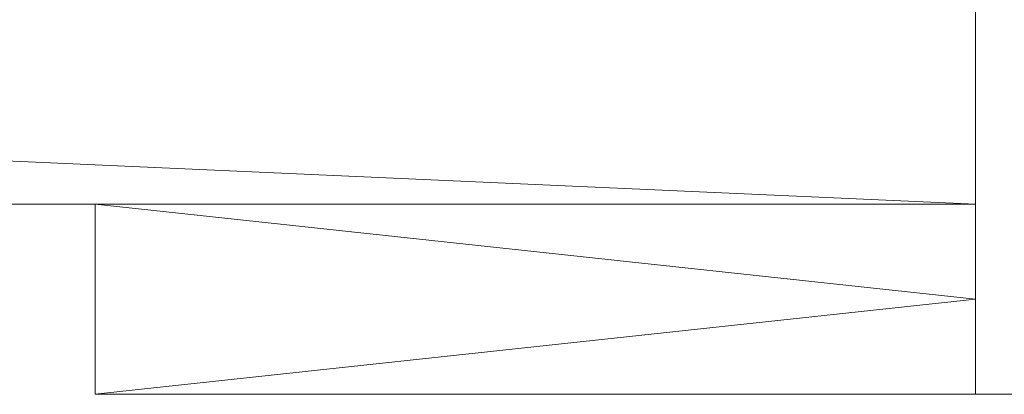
# Model space of a CAD drawing. Extents: x -21260 to 35740, y -2672 to 187028.
# Tile 24 of 120: x 22919 to 29249, y 8696 to 11101. Entities that reach past the tile are written whole.
import ezdxf

# ---------------------------------------------------------------- set-up
doc = ezdxf.new("R2010")
doc.units = 0
doc.header["$MEASUREMENT"] = 0
doc.layers.add('arch izolacje_Nr_Pióra__3', color=7, linetype='Continuous', lineweight=13, true_color=0xff6600)
doc.layers.add('Istniejące schody_Nr_Pióra__21', color=7, linetype='Continuous', lineweight=13)

msp = doc.modelspace()

# ---------------------------------------------------------------- linework, layer by layer
at = {"layer": 'arch izolacje_Nr_Pióra__3', "linetype": 'Continuous'}
for p, q in [((20973, 9915.9), (29064.1, 9915.9)), ((23404.1, 8695.9), (29064.1, 8695.9)), ((29064.1, 8695.9), (30674.1, 8695.9))]:
    msp.add_line(p, q, dxfattribs=at)
at = {"layer": 'Istniejące schody_Nr_Pióra__21', "linetype": 'Continuous'}
for p, q in [((29064.1, 11535.9), (29064.1, 9915.9)), ((29064.1, 9915.9), (21153.6, 10268.7)), ((23404.1, 8695.9), (23404.1, 9915.9)), ((29064.1, 9305.9), (23404.1, 9915.9)), ((29064.1, 9915.9), (29064.1, 8695.9)), ((23404.1, 8695.9), (29064.1, 9305.9))]:
    msp.add_line(p, q, dxfattribs=at)

doc.saveas('drawing.dxf')
